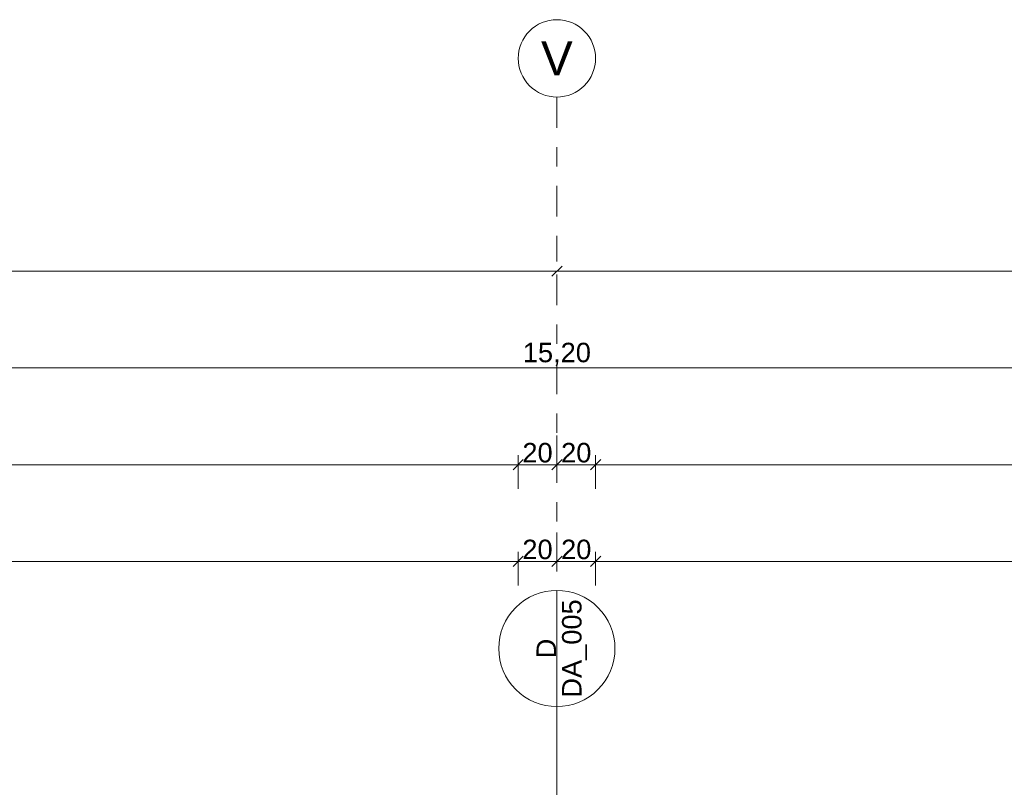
# Model space of a CAD drawing. Header units: metres. Extents: x -180 to 4, y -50 to 6.
# Tile 68 of 256: x -170.6 to -165.51, y 0.23 to 4.2. Entities that reach past the tile are written whole.
import ezdxf

# ---------------------------------------------------------------- set-up
doc = ezdxf.new("R2010")
doc.units = ezdxf.units.M
doc.header["$LTSCALE"] = 0.05
doc.header["$PDMODE"] = 1
doc.header["$PDSIZE"] = -2
doc.linetypes.add('Linienart-53', pattern=[5.291531, 3.175, -1.058062, 0.352704, -0.705764])
doc.layers.get('0').update_dxf_attribs({"lineweight": 25})
doc.layers.add('70 -71 Achsen- 1 Gebäudeachsen', color=7, linetype='Linienart-53', lineweight=18)
doc.layers.add('Keine', color=7, linetype='Continuous', lineweight=9)
for name, color, linetype, lineweight, true_color in [('70 -72 Beschriftung- 1 Beschriftung allgemein', 7, 'Continuous', 9, 0xff6633), ('70 -72 Beschriftung- 7 Detailverweise', 7, 'Continuous', 9, 0x00dd00), ('70 -76 Bemaßung- 2 Allgemein', 7, 'Continuous', 5, 0x6666cc)]:
    doc.layers.add(name, color=color, linetype=linetype, lineweight=lineweight, true_color=true_color)
doc.styles.add('Arial', font='arial.ttf')
doc.dimstyles.new('k+k 1_50', dxfattribs={"dimtxt": 0.100689, "dimasz": 0.05302, "dimexe": 0.05, "dimexo": 0.15, "dimgap": 0.01, "dimtad": 1, "dimdec": 3, "dimtxsty": 'Arial', "dimblk": 'VW_SLASH', "dimblk1": 'VW_SLASH', "dimblk2": 'VW_SLASH', "dimcen": 0, "dimdle": 0.05, "dimadec": 3, "dimazin": 0, "dimtfac": 0.75, "dimtdec": 3, "dimtix": 1, "dimtmove": 0, "dimatfit": 0, "dimldrblk": 'VW_SLASH-1', "dimfxl": 0.125, "dimfxlon": 1, "dimfrac": 2, "dimtolj": 1, "dimarcsym": 0})

# ---------------------------------------------------------------- blocks, each defined once
blk = doc.blocks.new('Gruppe-8923')
at = {"layer": '70 -72 Beschriftung- 7 Detailverweise'}
blk.add_line((-167.821, 1.25), (-167.821, 0.65), dxfattribs=at)
at = {"layer": '70 -72 Beschriftung- 7 Detailverweise', "transparency": 33554687}
for q in [(-167.821, 0.95), (-167.821, -1.1656)]:
    blk.add_line((-167.821, 0.315), q, dxfattribs=at)
at = {"layer": '70 -72 Beschriftung- 7 Detailverweise', "flags": 128}
blk.add_lwpolyline([(-167.821, 1.25), (-167.7916, 1.2485), (-167.7625, 1.2442), (-167.7339, 1.237), (-167.7062, 1.2271), (-167.6796, 1.2145), (-167.6543, 1.1994), (-167.6307, 1.1819), (-167.6089, 1.1621), (-167.5891, 1.1403), (-167.5716, 1.1166), (-167.5564, 1.0914), (-167.5438, 1.0648), (-167.5339, 1.037), (-167.5268, 1.0085), (-167.5224, 0.9794), (-167.521, 0.95), (-167.5224, 0.9206), (-167.5268, 0.8914), (-167.5339, 0.8629), (-167.5438, 0.8352), (-167.5564, 0.8085), (-167.5716, 0.7833), (-167.5891, 0.7596), (-167.6089, 0.7378), (-167.6307, 0.7181), (-167.6543, 0.7005), (-167.6796, 0.6854), (-167.7062, 0.6728), (-167.7339, 0.6629), (-167.7625, 0.6557), (-167.7916, 0.6514), (-167.821, 0.65), (-167.8504, 0.6514), (-167.8795, 0.6557), (-167.9081, 0.6629), (-167.9358, 0.6728), (-167.9624, 0.6854), (-167.9877, 0.7005), (-168.0113, 0.7181), (-168.0331, 0.7378), (-168.0529, 0.7596), (-168.0704, 0.7833), (-168.0856, 0.8085), (-168.0982, 0.8352), (-168.1081, 0.8629), (-168.1152, 0.8914), (-168.1196, 0.9206), (-168.121, 0.95), (-168.1196, 0.9794), (-168.1152, 1.0085), (-168.1081, 1.037), (-168.0982, 1.0648), (-168.0856, 1.0914), (-168.0704, 1.1166), (-168.0529, 1.1403), (-168.0331, 1.1621), (-168.0113, 1.1819), (-167.9877, 1.1994), (-167.9624, 1.2145), (-167.9358, 1.2271), (-167.9081, 1.237), (-167.8795, 1.2442), (-167.8504, 1.2485)], close=True, dxfattribs=at)
at = {"layer": '70 -72 Beschriftung- 7 Detailverweise'}
blk.add_point((-167.821, 0.95), dxfattribs=at)
at = {"layer": '70 -72 Beschriftung- 7 Detailverweise', "rotation": 90, "line_spacing_factor": 0.96878, "style": 'Arial'}
for s, insert, char_height, attachment_point in [('DA_005', (-167.7943, 0.95), 0.10069, 2), ('D', (-167.8256, 0.95), 0.1007, 8)]:
    blk.add_mtext(s, dxfattribs=dict(at, insert=insert, char_height=char_height, attachment_point=attachment_point))
blk = doc.blocks.new('_OG3_2D (2D)')
at = {"layer": '70 -72 Beschriftung- 1 Beschriftung allgemein', "color": 7}
blk.add_blockref('Gruppe-8923', (0, 0), dxfattribs=at)
blk = doc.blocks.new('VW_SLASH')
at = {"color": 0, "linetype": 'ByBlock', "lineweight": -2, "transparency": 16777216}
blk.add_line((0.943, 0), (-1, 0), dxfattribs=at)
at = {"color": 0, "lineweight": 20, "transparency": 16777216, "flags": 128}
blk.add_lwpolyline([(0.5, 0.5), (-0.5, -0.5)], dxfattribs=at)
blk = doc.blocks.new('*D10950')
at = {"layer": '70 -76 Bemaßung- 2 Allgemein', "color": 0, "lineweight": -2}
for p, q in [((-175.421, 3.05), (-175.421, 2.95)), ((-167.821, 3.05), (-167.821, 2.95)), ((-167.874, 2.9), (-175.368, 2.9))]:
    blk.add_line(p, q, dxfattribs=at)
at = {"layer": 'Defpoints', "color": 0}
for p in [(-175.421, 2.9), (-175.421, 2.9), (-167.821, 2.9)]:
    blk.add_point(p, dxfattribs=at)
at = {"layer": '70 -76 Bemaßung- 2 Allgemein', "color": 0, "lineweight": -2, "xscale": 0.05302001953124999, "yscale": 0.05302001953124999, "zscale": 0.05302001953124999, "rotation": 180}
blk.add_blockref('VW_SLASH', (-175.421, 2.9), dxfattribs=at)
at = {"layer": '70 -76 Bemaßung- 2 Allgemein', "color": 0, "lineweight": -2, "xscale": 0.05302001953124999, "yscale": 0.05302001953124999, "zscale": 0.05302001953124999}
blk.add_blockref('VW_SLASH', (-167.821, 2.9), dxfattribs=at)
at = {"layer": '70 -76 Bemaßung- 2 Allgemein', "color": 0, "insert": (-171.621, 2.9704), "char_height": 0.10069, "attachment_point": 5, "style": 'Arial'}
blk.add_mtext('\\A1;7,60', dxfattribs=at)
blk = doc.blocks.new('VW_SLASH-1')
at = {"color": 0, "linetype": 'ByBlock', "lineweight": -2, "transparency": 16777216}
blk.add_line((0.943, 0), (-1, 0), dxfattribs=at)
at = {"color": 0, "lineweight": 5, "transparency": 16777216, "flags": 128}
blk.add_lwpolyline([(0.5, 0.5), (-0.5, -0.5)], dxfattribs=at)
blk = doc.blocks.new('*D10951')
at = {"layer": '70 -76 Bemaßung- 2 Allgemein', "color": 0, "lineweight": -2}
for p, q in [((-167.821, 3.05), (-167.821, 2.95)), ((-160.221, 3.05), (-160.221, 2.95)), ((-160.274, 2.9), (-167.768, 2.9))]:
    blk.add_line(p, q, dxfattribs=at)
at = {"layer": 'Defpoints', "color": 0}
for p in [(-167.821, 2.9), (-167.821, 2.9), (-160.221, 2.9)]:
    blk.add_point(p, dxfattribs=at)
at = {"layer": '70 -76 Bemaßung- 2 Allgemein', "color": 0, "lineweight": -2, "xscale": 0.05302001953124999, "yscale": 0.05302001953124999, "zscale": 0.05302001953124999, "rotation": 180}
blk.add_blockref('VW_SLASH', (-167.821, 2.9), dxfattribs=at)
at = {"layer": '70 -76 Bemaßung- 2 Allgemein', "color": 0, "lineweight": -2, "xscale": 0.05302001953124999, "yscale": 0.05302001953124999, "zscale": 0.05302001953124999}
blk.add_blockref('VW_SLASH', (-160.221, 2.9), dxfattribs=at)
at = {"layer": '70 -76 Bemaßung- 2 Allgemein', "color": 0, "insert": (-164.021, 2.9704), "char_height": 0.10069, "attachment_point": 5, "style": 'Arial'}
blk.add_mtext('\\A1;7,60', dxfattribs=at)
blk = doc.blocks.new('*D11003')
at = {"layer": '70 -76 Bemaßung- 2 Allgemein', "color": 0, "lineweight": -2}
for p, q in [((-175.421, 2.55), (-175.421, 2.45)), ((-160.221, 2.55), (-160.221, 2.45)), ((-160.274, 2.4), (-175.368, 2.4))]:
    blk.add_line(p, q, dxfattribs=at)
at = {"layer": 'Defpoints', "color": 0}
for p in [(-175.421, 2.4), (-175.421, 2.4), (-160.221, 2.4)]:
    blk.add_point(p, dxfattribs=at)
at = {"layer": '70 -76 Bemaßung- 2 Allgemein', "color": 0, "lineweight": -2, "xscale": 0.05302001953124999, "yscale": 0.05302001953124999, "zscale": 0.05302001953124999, "rotation": 180}
blk.add_blockref('VW_SLASH', (-175.421, 2.4), dxfattribs=at)
at = {"layer": '70 -76 Bemaßung- 2 Allgemein', "color": 0, "lineweight": -2, "xscale": 0.05302001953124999, "yscale": 0.05302001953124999, "zscale": 0.05302001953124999}
blk.add_blockref('VW_SLASH', (-160.221, 2.4), dxfattribs=at)
at = {"layer": '70 -76 Bemaßung- 2 Allgemein', "color": 0, "insert": (-167.821, 2.4704), "char_height": 0.10069, "attachment_point": 5, "style": 'Arial'}
blk.add_mtext('\\A1;15,20', dxfattribs=at)
blk = doc.blocks.new('*D11051')
at = {"layer": '70 -76 Bemaßung- 2 Allgemein', "color": 0, "lineweight": -2}
for p, q in [((-175.221, 1.775), (-175.221, 1.95)), ((-168.021, 1.775), (-168.021, 1.95)), ((-168.074, 1.9), (-175.168, 1.9))]:
    blk.add_line(p, q, dxfattribs=at)
at = {"layer": 'Defpoints', "color": 0}
for p in [(-175.221, 1.9), (-175.221, -0.247), (-168.021, -0.247)]:
    blk.add_point(p, dxfattribs=at)
at = {"layer": '70 -76 Bemaßung- 2 Allgemein', "color": 0, "lineweight": -2, "xscale": 0.05302001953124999, "yscale": 0.05302001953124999, "zscale": 0.05302001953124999, "rotation": 180}
blk.add_blockref('VW_SLASH', (-175.221, 1.9), dxfattribs=at)
at = {"layer": '70 -76 Bemaßung- 2 Allgemein', "color": 0, "lineweight": -2, "xscale": 0.05302001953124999, "yscale": 0.05302001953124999, "zscale": 0.05302001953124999}
blk.add_blockref('VW_SLASH', (-168.021, 1.9), dxfattribs=at)
at = {"layer": '70 -76 Bemaßung- 2 Allgemein', "color": 0, "insert": (-171.621, 1.9704), "char_height": 0.10069, "attachment_point": 5, "style": 'Arial'}
blk.add_mtext('\\A1;7,20', dxfattribs=at)
blk = doc.blocks.new('*D11052')
at = {"layer": '70 -76 Bemaßung- 2 Allgemein', "color": 0, "lineweight": -2}
for p, q in [((-167.821, 2.05), (-167.821, 1.95)), ((-168.021, 1.775), (-168.021, 1.95)), ((-167.874, 1.9), (-167.968, 1.9))]:
    blk.add_line(p, q, dxfattribs=at)
at = {"layer": 'Defpoints', "color": 0}
for p in [(-168.021, 1.9), (-167.821, 1.9), (-168.021, -0.247)]:
    blk.add_point(p, dxfattribs=at)
at = {"layer": '70 -76 Bemaßung- 2 Allgemein', "color": 0, "lineweight": -2, "xscale": 0.05302001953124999, "yscale": 0.05302001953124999, "zscale": 0.05302001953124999, "rotation": 180}
blk.add_blockref('VW_SLASH', (-168.021, 1.9), dxfattribs=at)
at = {"layer": '70 -76 Bemaßung- 2 Allgemein', "color": 0, "lineweight": -2, "xscale": 0.05302001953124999, "yscale": 0.05302001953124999, "zscale": 0.05302001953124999}
blk.add_blockref('VW_SLASH', (-167.821, 1.9), dxfattribs=at)
at = {"layer": '70 -76 Bemaßung- 2 Allgemein', "color": 0, "insert": (-167.921, 1.9614), "char_height": 0.10069, "attachment_point": 5, "style": 'Arial'}
blk.add_mtext('\\A1;20', dxfattribs=at)
blk = doc.blocks.new('*D11053')
at = {"layer": '70 -76 Bemaßung- 2 Allgemein', "color": 0, "lineweight": -2}
for p, q in [((-167.821, 2.05), (-167.821, 1.95)), ((-167.621, 1.775), (-167.621, 1.95)), ((-167.674, 1.9), (-167.768, 1.9))]:
    blk.add_line(p, q, dxfattribs=at)
at = {"layer": 'Defpoints', "color": 0}
for p in [(-167.821, 1.9), (-167.821, 1.9), (-167.621, -0.247)]:
    blk.add_point(p, dxfattribs=at)
at = {"layer": '70 -76 Bemaßung- 2 Allgemein', "color": 0, "lineweight": -2, "xscale": 0.05302001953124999, "yscale": 0.05302001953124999, "zscale": 0.05302001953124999, "rotation": 180}
blk.add_blockref('VW_SLASH', (-167.821, 1.9), dxfattribs=at)
at = {"layer": '70 -76 Bemaßung- 2 Allgemein', "color": 0, "lineweight": -2, "xscale": 0.05302001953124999, "yscale": 0.05302001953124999, "zscale": 0.05302001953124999}
blk.add_blockref('VW_SLASH', (-167.621, 1.9), dxfattribs=at)
at = {"layer": '70 -76 Bemaßung- 2 Allgemein', "color": 0, "insert": (-167.721, 1.9614), "char_height": 0.10069, "attachment_point": 5, "style": 'Arial'}
blk.add_mtext('\\A1;20', dxfattribs=at)
blk = doc.blocks.new('*D11054')
at = {"layer": '70 -76 Bemaßung- 2 Allgemein', "color": 0, "lineweight": -2}
for p, q in [((-167.621, 1.775), (-167.621, 1.95)), ((-160.421, 1.775), (-160.421, 1.95)), ((-160.474, 1.9), (-167.568, 1.9))]:
    blk.add_line(p, q, dxfattribs=at)
at = {"layer": 'Defpoints', "color": 0}
for p in [(-167.621, 1.9), (-167.621, -0.247), (-160.421, -0.247)]:
    blk.add_point(p, dxfattribs=at)
at = {"layer": '70 -76 Bemaßung- 2 Allgemein', "color": 0, "lineweight": -2, "xscale": 0.05302001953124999, "yscale": 0.05302001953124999, "zscale": 0.05302001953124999, "rotation": 180}
blk.add_blockref('VW_SLASH', (-167.621, 1.9), dxfattribs=at)
at = {"layer": '70 -76 Bemaßung- 2 Allgemein', "color": 0, "lineweight": -2, "xscale": 0.05302001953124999, "yscale": 0.05302001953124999, "zscale": 0.05302001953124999}
blk.add_blockref('VW_SLASH', (-160.421, 1.9), dxfattribs=at)
at = {"layer": '70 -76 Bemaßung- 2 Allgemein', "color": 0, "insert": (-164.021, 1.9704), "char_height": 0.10069, "attachment_point": 5, "style": 'Arial'}
blk.add_mtext('\\A1;7,20', dxfattribs=at)
blk = doc.blocks.new('*D11354')
at = {"layer": '70 -76 Bemaßung- 2 Allgemein', "color": 0, "lineweight": -2}
for p, q in [((-175.221, 1.275), (-175.221, 1.45)), ((-168.021, 1.275), (-168.021, 1.45)), ((-168.074, 1.4), (-175.168, 1.4))]:
    blk.add_line(p, q, dxfattribs=at)
at = {"layer": 'Defpoints', "color": 0}
for p in [(-175.221, 1.4), (-175.221, -0.647), (-168.021, -0.647)]:
    blk.add_point(p, dxfattribs=at)
at = {"layer": '70 -76 Bemaßung- 2 Allgemein', "color": 0, "lineweight": -2, "xscale": 0.05302001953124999, "yscale": 0.05302001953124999, "zscale": 0.05302001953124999, "rotation": 180}
blk.add_blockref('VW_SLASH', (-175.221, 1.4), dxfattribs=at)
at = {"layer": '70 -76 Bemaßung- 2 Allgemein', "color": 0, "lineweight": -2, "xscale": 0.05302001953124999, "yscale": 0.05302001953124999, "zscale": 0.05302001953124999}
blk.add_blockref('VW_SLASH', (-168.021, 1.4), dxfattribs=at)
at = {"layer": '70 -76 Bemaßung- 2 Allgemein', "color": 0, "insert": (-171.621, 1.4704), "char_height": 0.10069, "attachment_point": 5, "style": 'Arial'}
blk.add_mtext('\\A1;7,20', dxfattribs=at)
blk = doc.blocks.new('*D11355')
at = {"layer": '70 -76 Bemaßung- 2 Allgemein', "color": 0, "lineweight": -2}
for p, q in [((-167.821, 1.55), (-167.821, 1.45)), ((-168.021, 1.275), (-168.021, 1.45)), ((-167.874, 1.4), (-167.968, 1.4))]:
    blk.add_line(p, q, dxfattribs=at)
at = {"layer": 'Defpoints', "color": 0}
for p in [(-168.021, 1.4), (-167.821, 1.4), (-168.021, -0.647)]:
    blk.add_point(p, dxfattribs=at)
at = {"layer": '70 -76 Bemaßung- 2 Allgemein', "color": 0, "lineweight": -2, "xscale": 0.05302001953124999, "yscale": 0.05302001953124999, "zscale": 0.05302001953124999, "rotation": 180}
blk.add_blockref('VW_SLASH', (-168.021, 1.4), dxfattribs=at)
at = {"layer": '70 -76 Bemaßung- 2 Allgemein', "color": 0, "lineweight": -2, "xscale": 0.05302001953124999, "yscale": 0.05302001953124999, "zscale": 0.05302001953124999}
blk.add_blockref('VW_SLASH', (-167.821, 1.4), dxfattribs=at)
at = {"layer": '70 -76 Bemaßung- 2 Allgemein', "color": 0, "insert": (-167.921, 1.4614), "char_height": 0.10069, "attachment_point": 5, "style": 'Arial'}
blk.add_mtext('\\A1;20', dxfattribs=at)
blk = doc.blocks.new('*D11356')
at = {"layer": '70 -76 Bemaßung- 2 Allgemein', "color": 0, "lineweight": -2}
for p, q in [((-167.821, 1.55), (-167.821, 1.45)), ((-167.621, 1.275), (-167.621, 1.45)), ((-167.674, 1.4), (-167.768, 1.4))]:
    blk.add_line(p, q, dxfattribs=at)
at = {"layer": 'Defpoints', "color": 0}
for p in [(-167.821, 1.4), (-167.821, 1.4), (-167.621, -0.647)]:
    blk.add_point(p, dxfattribs=at)
at = {"layer": '70 -76 Bemaßung- 2 Allgemein', "color": 0, "lineweight": -2, "xscale": 0.05302001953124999, "yscale": 0.05302001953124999, "zscale": 0.05302001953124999, "rotation": 180}
blk.add_blockref('VW_SLASH', (-167.821, 1.4), dxfattribs=at)
at = {"layer": '70 -76 Bemaßung- 2 Allgemein', "color": 0, "lineweight": -2, "xscale": 0.05302001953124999, "yscale": 0.05302001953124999, "zscale": 0.05302001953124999}
blk.add_blockref('VW_SLASH', (-167.621, 1.4), dxfattribs=at)
at = {"layer": '70 -76 Bemaßung- 2 Allgemein', "color": 0, "insert": (-167.721, 1.4614), "char_height": 0.10069, "attachment_point": 5, "style": 'Arial'}
blk.add_mtext('\\A1;20', dxfattribs=at)
blk = doc.blocks.new('*D11357')
at = {"layer": '70 -76 Bemaßung- 2 Allgemein', "color": 0, "lineweight": -2}
for p, q in [((-167.621, 1.275), (-167.621, 1.45)), ((-160.421, 1.275), (-160.421, 1.45)), ((-160.474, 1.4), (-167.568, 1.4))]:
    blk.add_line(p, q, dxfattribs=at)
at = {"layer": 'Defpoints', "color": 0}
for p in [(-167.621, 1.4), (-167.621, -0.647), (-160.421, -0.647)]:
    blk.add_point(p, dxfattribs=at)
at = {"layer": '70 -76 Bemaßung- 2 Allgemein', "color": 0, "lineweight": -2, "xscale": 0.05302001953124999, "yscale": 0.05302001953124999, "zscale": 0.05302001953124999, "rotation": 180}
blk.add_blockref('VW_SLASH', (-167.621, 1.4), dxfattribs=at)
at = {"layer": '70 -76 Bemaßung- 2 Allgemein', "color": 0, "lineweight": -2, "xscale": 0.05302001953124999, "yscale": 0.05302001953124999, "zscale": 0.05302001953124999}
blk.add_blockref('VW_SLASH', (-160.421, 1.4), dxfattribs=at)
at = {"layer": '70 -76 Bemaßung- 2 Allgemein', "color": 0, "insert": (-164.021, 1.4704), "char_height": 0.10069, "attachment_point": 5, "style": 'Arial'}
blk.add_mtext('\\A1;7,20', dxfattribs=at)
blk = doc.blocks.new('_Achsen (3D)')
at = {"layer": '70 -71 Achsen- 1 Gebäudeachsen', "transparency": 33554687}
blk.add_line((-167.821, 3.8), (-167.821, -46.172), dxfattribs=at)
at = {"color": 255, "transparency": 33554687}
blk.add_wipeout([(-167.821, 4.2), (-167.8014, 4.199), (-167.782, 4.1961), (-167.7629, 4.1913), (-167.7445, 4.1847), (-167.7267, 4.1763), (-167.7099, 4.1663), (-167.6941, 4.1546), (-167.6796, 4.1414), (-167.6664, 4.1268), (-167.6547, 4.1111), (-167.6446, 4.0942), (-167.6362, 4.0765), (-167.6296, 4.058), (-167.6248, 4.039), (-167.622, 4.0196), (-167.621, 4), (-167.622, 3.9804), (-167.6248, 3.9609), (-167.6296, 3.9419), (-167.6362, 3.9234), (-167.6446, 3.9057), (-167.6547, 3.8888), (-167.6664, 3.8731), (-167.6796, 3.8585), (-167.6941, 3.8454), (-167.7099, 3.8337), (-167.7267, 3.8236), (-167.7445, 3.8152), (-167.7629, 3.8086), (-167.782, 3.8038), (-167.8014, 3.8009), (-167.821, 3.8), (-167.8406, 3.8009), (-167.86, 3.8038), (-167.8791, 3.8086), (-167.8975, 3.8152), (-167.9153, 3.8236), (-167.9321, 3.8337), (-167.9479, 3.8454), (-167.9624, 3.8585), (-167.9756, 3.8731), (-167.9873, 3.8888), (-167.9974, 3.9057), (-168.0058, 3.9234), (-168.0124, 3.9419), (-168.0172, 3.9609), (-168.02, 3.9804), (-168.021, 4), (-168.02, 4.0196), (-168.0172, 4.039), (-168.0124, 4.058), (-168.0058, 4.0765), (-167.9974, 4.0942), (-167.9873, 4.1111), (-167.9756, 4.1268), (-167.9624, 4.1414), (-167.9479, 4.1546), (-167.9321, 4.1663), (-167.9153, 4.1763), (-167.8975, 4.1847), (-167.8791, 4.1913), (-167.86, 4.1961), (-167.8406, 4.199)], dxfattribs=at).dxf.layer = 'Keine'
at = {"layer": 'Keine', "transparency": 33554687, "flags": 128}
blk.add_lwpolyline([(-167.821, 4.2), (-167.8014, 4.199), (-167.782, 4.1961), (-167.7629, 4.1913), (-167.7445, 4.1847), (-167.7267, 4.1763), (-167.7099, 4.1663), (-167.6941, 4.1546), (-167.6796, 4.1414), (-167.6664, 4.1268), (-167.6547, 4.1111), (-167.6446, 4.0942), (-167.6362, 4.0765), (-167.6296, 4.058), (-167.6248, 4.039), (-167.622, 4.0196), (-167.621, 4), (-167.622, 3.9804), (-167.6248, 3.9609), (-167.6296, 3.9419), (-167.6362, 3.9234), (-167.6446, 3.9057), (-167.6547, 3.8888), (-167.6664, 3.8731), (-167.6796, 3.8585), (-167.6941, 3.8454), (-167.7099, 3.8337), (-167.7267, 3.8236), (-167.7445, 3.8152), (-167.7629, 3.8086), (-167.782, 3.8038), (-167.8014, 3.8009), (-167.821, 3.8), (-167.8406, 3.8009), (-167.86, 3.8038), (-167.8791, 3.8086), (-167.8975, 3.8152), (-167.9153, 3.8236), (-167.9321, 3.8337), (-167.9479, 3.8454), (-167.9624, 3.8585), (-167.9756, 3.8731), (-167.9873, 3.8888), (-167.9974, 3.9057), (-168.0058, 3.9234), (-168.0124, 3.9419), (-168.0172, 3.9609), (-168.02, 3.9804), (-168.021, 4), (-168.02, 4.0196), (-168.0172, 4.039), (-168.0124, 4.058), (-168.0058, 4.0765), (-167.9974, 4.0942), (-167.9873, 4.1111), (-167.9756, 4.1268), (-167.9624, 4.1414), (-167.9479, 4.1546), (-167.9321, 4.1663), (-167.9153, 4.1763), (-167.8975, 4.1847), (-167.8791, 4.1913), (-167.86, 4.1961), (-167.8406, 4.199)], close=True, dxfattribs=at)
at = {"layer": 'Keine', "transparency": 33554687, "insert": (-167.821, 4), "char_height": 0.1762, "attachment_point": 5, "line_spacing_factor": 0.970891, "style": 'Arial'}
blk.add_mtext('V', dxfattribs=at)
blk = doc.blocks.new('Gruppe-9718')
at = {"layer": '70 -76 Bemaßung- 2 Allgemein'}
for base, p1, p2, picture, middle in [((-175.42099996, 2.89995802), (-167.82099996, 2.89995802), (-175.42099996, 2.89995802), '*D10950', (-171.62099996, 2.97042156)), ((-167.82099996, 2.89995802), (-160.22099996, 2.89995802), (-167.82099996, 2.89995802), '*D10951', (-164.02099996, 2.97042156))]:
    dim = blk.add_linear_dim(base=base, p1=p1, p2=p2, text='7,60', dimstyle='k+k 1_50', override={"dimtxt": 0.100689, "dimgap": 0.01, "dimdec": 8, "dimpost": '<>', "dimtxsty": 'Arial', "dimtmove": 2}, dxfattribs=at)
    dim.commit()
    dim.dimension.update_dxf_attribs({"geometry": picture, "text_midpoint": middle})
blk = doc.blocks.new('Gruppe-9721')
at = {"layer": '70 -76 Bemaßung- 2 Allgemein'}
dim = blk.add_linear_dim(base=(-175.42099996, 2.39995802), p1=(-160.22099996, 2.39995802), p2=(-175.42099996, 2.39995802), text='15,20', dimstyle='k+k 1_50', override={"dimtxt": 0.100689, "dimgap": 0.01, "dimdec": 8, "dimpost": '<>', "dimtxsty": 'Arial', "dimtmove": 2}, dxfattribs=at)
dim.commit()
dim.dimension.update_dxf_attribs({"geometry": '*D11003', "text_midpoint": (-167.82099996, 2.47042156)})
blk = doc.blocks.new('Gruppe-9725')
at = {"layer": '70 -76 Bemaßung- 2 Allgemein'}
for base, p1, p2, text, picture, middle in [((-175.22099996, 1.89995802), (-168.02099996, -0.24704198), (-175.22099996, -0.24704198), '7,20', '*D11051', (-171.62099996, 1.97042156)), ((-168.02099996, 1.89995802), (-167.82099996, 1.89995802), (-168.02099996, -0.24704198), '20', '*D11052', (-167.92099996, 1.96135958)), ((-167.82099996, 1.89995802), (-167.62099996, -0.24704198), (-167.82099996, 1.89995802), '20', '*D11053', (-167.72099996, 1.96135958)), ((-167.62099996, 1.89995802), (-160.42099996, -0.24704198), (-167.62099996, -0.24704198), '7,20', '*D11054', (-164.02099996, 1.97042156))]:
    dim = blk.add_linear_dim(base=base, p1=p1, p2=p2, text=text, dimstyle='k+k 1_50', override={"dimtxt": 0.100689, "dimgap": 0.01, "dimdec": 8, "dimpost": '<>', "dimtxsty": 'Arial', "dimtmove": 2}, dxfattribs=at)
    dim.commit()
    dim.dimension.update_dxf_attribs({"geometry": picture, "text_midpoint": middle})
blk = doc.blocks.new('Gruppe-9729')
at = {"layer": '70 -76 Bemaßung- 2 Allgemein'}
for base, p1, p2, text, picture, middle in [((-175.22099996, 1.39995802), (-168.02099996, -0.64704198), (-175.22099996, -0.64704198), '7,20', '*D11354', (-171.62099996, 1.47042156)), ((-168.02099996, 1.39995802), (-167.82099996, 1.39995802), (-168.02099996, -0.64704198), '20', '*D11355', (-167.92099996, 1.46135958)), ((-167.82099996, 1.39995802), (-167.62099996, -0.64704198), (-167.82099996, 1.39995802), '20', '*D11356', (-167.72099996, 1.46135958)), ((-167.62099996, 1.39995802), (-160.42099996, -0.64704198), (-167.62099996, -0.64704198), '7,20', '*D11357', (-164.02099996, 1.47042156))]:
    dim = blk.add_linear_dim(base=base, p1=p1, p2=p2, text=text, dimstyle='k+k 1_50', override={"dimtxt": 0.100689, "dimgap": 0.01, "dimdec": 8, "dimpost": '<>', "dimtxsty": 'Arial', "dimtmove": 2}, dxfattribs=at)
    dim.commit()
    dim.dimension.update_dxf_attribs({"geometry": picture, "text_midpoint": middle})
blk = doc.blocks.new('_OG3_2D Bemaßung_ Beschriftung (2D)')
at = {"layer": '70 -76 Bemaßung- 2 Allgemein'}
for name in ['Gruppe-9718', 'Gruppe-9721', 'Gruppe-9725', 'Gruppe-9729']:
    blk.add_blockref(name, (0, 0), dxfattribs=at)

msp = doc.modelspace()

# ---------------------------------------------------------------- block references
at = {"layer": 'Keine', "color": 1}
msp.add_blockref('_OG3_2D (2D)', (0, 0), dxfattribs=at)

# ---------------------------------------------------------------- next in the draw order: block references
msp.add_blockref('_OG3_2D Bemaßung_ Beschriftung (2D)', (0, 0), dxfattribs=at)

# ---------------------------------------------------------------- next in the draw order: block references
msp.add_blockref('_Achsen (3D)', (0, 0), dxfattribs=at)

doc.saveas('drawing.dxf')
